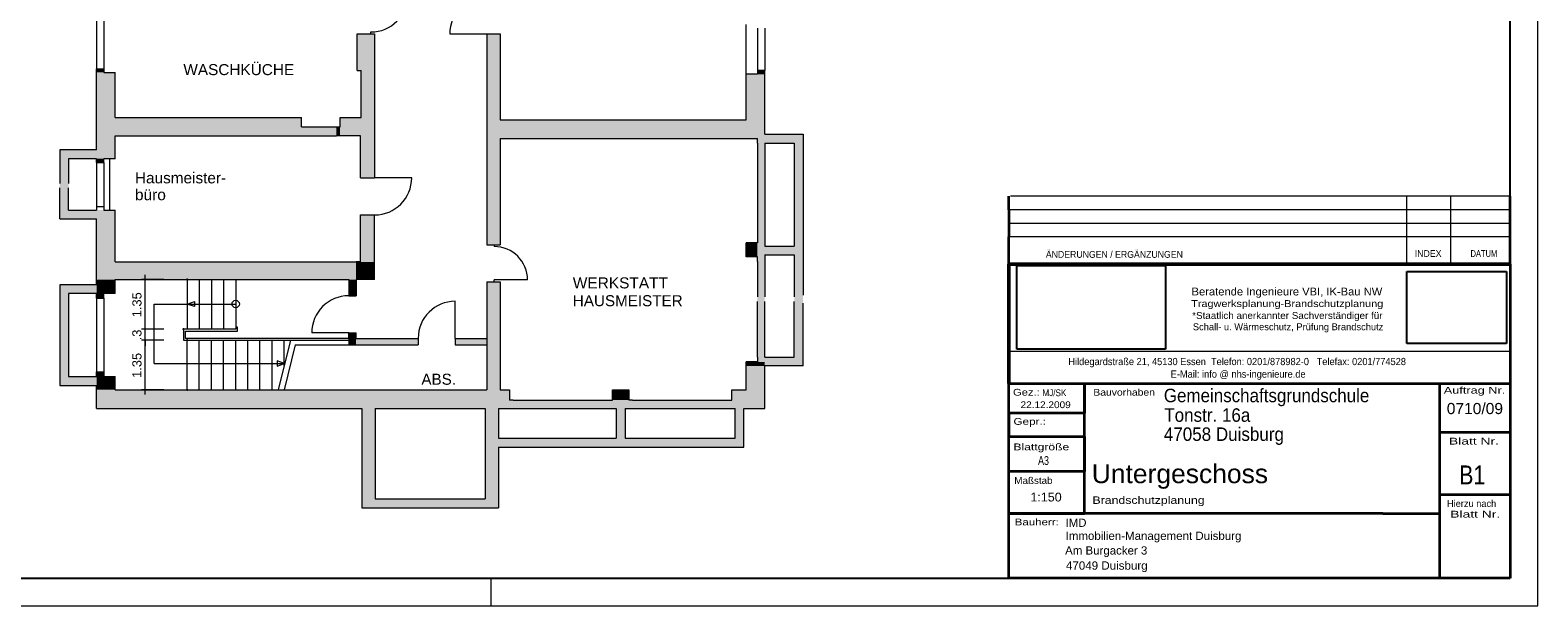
# Model space of a CAD drawing. Header units: millimetres. Extents: x 0 to 61.6, y 0 to 43.2.
# Tile 2 of 3: x 20.6 to 61.6, y 0 to 15.7. Entities that reach past the tile are written whole.
import ezdxf
from ezdxf.enums import TextEntityAlignment as Align

# ---------------------------------------------------------------- set-up
doc = ezdxf.new("R2010")
doc.units = ezdxf.units.MM
doc.linetypes.add('DURCHG', pattern=[0])
for name, color, linetype in [('BEMASSUNG', 7, 'Continuous'), ('BESCHRIFTUNG', 7, 'Continuous'), ('FASSADE', 7, 'Continuous'), ('FENSTER', 7, 'Continuous'), ('GELAENDER', 7, 'Continuous'), ('GEOMETRIE', 7, 'Continuous'), ('PLANSYMBOL', 7, 'Continuous'), ('SANITAER', 7, 'Continuous'), ('SCHRAFF', 7, 'Continuous'), ('SCHRAFFUR', 7, 'Continuous'), ('TEXTE', 7, 'Continuous'), ('TRAGWAND', 7, 'Continuous'), ('TREPPE', 7, 'Continuous'), ('TUER', 7, 'Continuous')]:
    doc.layers.add(name, color=color, linetype=linetype)
doc.styles.add('Arial', font='ARIAL.TTF')
picture_1 = doc.add_image_def('image1.gif', size_in_pixel=(962, 697))
picture_2 = doc.add_image_def('image2.jpg', size_in_pixel=(1181, 662))

# ---------------------------------------------------------------- blocks, each defined once
blk = doc.blocks.new('DIM1')
at = {"layer": 'BEMASSUNG', "color": 7, "linetype": 'DURCHG', "lineweight": 9, "ltscale": 1.5}
for p, q in [((24.228, 7.232), (23.628, 7.232)), ((23.728, 5.757), (23.728, 7.357)), ((24.228, 5.882), (23.628, 5.882))]:
    blk.add_line(p, q, dxfattribs=at)
at = {"layer": 'GEOMETRIE', "color": 7}
for p in [(24.869, 7.232), (24.869, 5.882)]:
    blk.add_point(p, dxfattribs=at)
at = {"layer": 'BEMASSUNG', "color": 7, "style": 'Arial', "width": 1.002291}
blk.add_text('1.35', height=0.2505, rotation=90, dxfattribs=at).set_placement((23.624, 6.205), (23.624, 6.887), align=Align.FIT)
blk = doc.blocks.new('DIM2')
at = {"layer": 'BEMASSUNG', "color": 7, "linetype": 'DURCHG', "lineweight": 9, "ltscale": 1.5}
for p, q in [((24.228, 7.532), (23.628, 7.532)), ((23.728, 7.532), (23.728, 7.682)), ((23.728, 7.232), (23.728, 7.532)), ((24.228, 7.232), (23.628, 7.232)), ((23.728, 7.232), (23.728, 7.082))]:
    blk.add_line(p, q, dxfattribs=at)
at = {"layer": 'GEOMETRIE', "color": 7}
for p in [(24.769, 7.532), (24.869, 7.232)]:
    blk.add_point(p, dxfattribs=at)
at = {"layer": 'BEMASSUNG', "color": 7, "style": 'Arial', "width": 1.002291}
blk.add_text('.3', height=0.2505, rotation=90, dxfattribs=at).set_placement((23.624, 7.228), (23.624, 7.521), align=Align.FIT)
blk = doc.blocks.new('DIM3')
at = {"layer": 'BEMASSUNG', "color": 7, "linetype": 'DURCHG', "lineweight": 9, "ltscale": 1.5}
for p, q in [((24.228, 8.882), (23.628, 8.882)), ((23.728, 7.407), (23.728, 9.007)), ((24.228, 7.532), (23.628, 7.532))]:
    blk.add_line(p, q, dxfattribs=at)
at = {"layer": 'GEOMETRIE', "color": 7}
for p in [(24.869, 8.882), (24.769, 7.532)]:
    blk.add_point(p, dxfattribs=at)
at = {"layer": 'BEMASSUNG', "color": 7, "style": 'Arial', "width": 1.002291}
blk.add_text('1.35', height=0.2505, rotation=90, dxfattribs=at).set_placement((23.624, 7.855), (23.624, 8.537), align=Align.FIT)

msp = doc.modelspace()

# ---------------------------------------------------------------- hatches: boundary and pattern name
at = {"layer": 'SCHRAFF'}
for points in [[(29.497, 14.572), (29.607, 14.572), (29.607, 15.572), (29.497, 15.572)], [(29.592, 11.652), (29.972, 11.652), (29.972, 15.572), (29.592, 15.572)], [(33.027, 13.227), (33.392, 13.227), (33.392, 15.572), (33.027, 15.572)], [(22.399, 14.522), (22.599, 14.522), (22.599, 14.622), (22.399, 14.622)], [(22.399, 12.172), (22.909, 12.172), (22.909, 14.522), (22.399, 14.522)], [(40.089, 13.227), (40.599, 13.227), (40.599, 14.472), (40.089, 14.472)], [(40.399, 14.472), (40.599, 14.472), (40.599, 14.572), (40.399, 14.572)], [(22.909, 13.042), (27.984, 13.042), (27.984, 13.292), (22.909, 13.292)], [(29.034, 12.792), (29.972, 12.792), (29.972, 13.292), (29.034, 13.292)], [(33.027, 9.832), (33.392, 9.832), (33.392, 13.227), (33.027, 13.227)], [(33.392, 12.727), (40.399, 12.727), (40.399, 13.227), (33.392, 13.227)], [(40.399, 12.597), (40.599, 12.597), (40.599, 13.227), (40.399, 13.227)], [(22.909, 12.792), (28.084, 12.792), (28.084, 13.042), (22.909, 13.042)], [(28.084, 12.792), (28.934, 12.792), (28.934, 13.042), (28.084, 13.042)], [(28.934, 12.792), (29.034, 12.792), (29.034, 13.042), (28.934, 13.042)], [(40.599, 12.597), (41.399, 12.597), (41.399, 12.837), (40.599, 12.837)], [(41.399, 6.772), (41.639, 6.772), (41.639, 12.837), (41.399, 12.837)], [(21.399, 12.172), (22.399, 12.172), (22.399, 12.412), (21.399, 12.412)], [(21.399, 10.772), (21.639, 10.772), (21.639, 12.412), (21.399, 12.412)], [(40.399, 6.772), (40.599, 6.772), (40.599, 12.597), (40.399, 12.597)], [(22.399, 12.072), (22.599, 12.072), (22.599, 12.172), (22.399, 12.172)], [(21.399, 10.532), (22.399, 10.532), (22.399, 10.772), (21.399, 10.772)], [(22.399, 9.362), (22.909, 9.362), (22.909, 10.772), (22.399, 10.772)], [(29.592, 9.362), (29.972, 9.362), (29.972, 10.642), (29.592, 10.642)], [(40.089, 9.502), (40.399, 9.502), (40.399, 9.882), (40.089, 9.882)], [(40.599, 9.552), (41.399, 9.552), (41.399, 9.792), (40.599, 9.792)], [(22.399, 8.882), (29.469, 8.882), (29.469, 9.362), (22.399, 9.362)], [(29.469, 8.882), (29.972, 8.882), (29.972, 9.362), (29.469, 9.362)], [(21.399, 8.502), (22.399, 8.502), (22.399, 8.742), (21.399, 8.742)], [(22.399, 8.502), (22.909, 8.502), (22.909, 8.882), (22.399, 8.882)], [(29.269, 8.442), (29.469, 8.442), (29.469, 8.882), (29.269, 8.882)], [(33.027, 5.882), (33.392, 5.882), (33.392, 8.822), (33.027, 8.822)], [(21.399, 6.002), (21.639, 6.002), (21.639, 8.502), (21.399, 8.502)], [(22.399, 8.372), (22.599, 8.372), (22.599, 8.502), (22.399, 8.502)], [(29.269, 7.107), (29.469, 7.107), (29.469, 7.432), (29.269, 7.432)], [(29.469, 7.107), (31.159, 7.107), (31.159, 7.282), (29.469, 7.282)], [(32.169, 7.107), (33.027, 7.107), (33.027, 7.282), (32.169, 7.282)], [(40.089, 6.532), (40.599, 6.532), (40.599, 6.642), (40.089, 6.642)], [(40.399, 6.532), (41.639, 6.532), (41.639, 6.772), (40.399, 6.772)], [(21.399, 6.002), (22.399, 6.002), (22.399, 6.242), (21.399, 6.242)], [(22.399, 6.242), (22.599, 6.242), (22.599, 6.372), (22.399, 6.372)], [(22.399, 5.882), (22.909, 5.882), (22.909, 6.242), (22.399, 6.242)], [(40.089, 5.882), (40.599, 5.882), (40.599, 6.532), (40.089, 6.532)], [(40.089, 5.882), (40.599, 5.882), (40.599, 6.532), (40.089, 6.532)], [(22.399, 5.372), (29.489, 5.372), (29.489, 5.882), (22.399, 5.882)], [(29.489, 5.372), (33.649, 5.372), (33.649, 5.882), (29.489, 5.882)], [(36.449, 5.602), (36.899, 5.602), (36.899, 5.882), (36.449, 5.882)], [(39.699, 5.602), (40.599, 5.602), (40.599, 5.882), (39.699, 5.882)], [(29.62, 2.912), (29.985, 2.912), (29.985, 5.372), (29.62, 5.372)], [(32.985, 2.672), (33.35, 2.672), (33.35, 5.372), (32.985, 5.372)], [(33.649, 5.372), (39.699, 5.372), (39.699, 5.602), (33.649, 5.602)], [(33.749, 5.372), (36.349, 5.372), (36.349, 5.602), (33.749, 5.602)], [(36.554, 4.562), (36.794, 4.562), (36.794, 5.372), (36.554, 5.372)], [(36.999, 5.372), (39.599, 5.372), (39.599, 5.602), (36.999, 5.602)], [(39.599, 5.372), (40.599, 5.372), (40.599, 5.602), (39.599, 5.602)], [(39.789, 4.562), (40.029, 4.562), (40.029, 5.372), (39.789, 5.372)], [(33.35, 4.322), (40.029, 4.322), (40.029, 4.562), (33.35, 4.562)], [(29.62, 2.672), (32.985, 2.672), (32.985, 2.912), (29.62, 2.912)]]:
    msp.add_hatch(color=254, dxfattribs=at).paths.add_polyline_path(points)

# ---------------------------------------------------------------- linework, layer by layer
at = {"layer": 'FASSADE', "color": 7, "linetype": 'DURCHG', "lineweight": 9, "ltscale": 1.5}
msp.add_line((40.089, 14.472), (40.089, 15.822), dxfattribs=at)
at = {"layer": 'FENSTER', "color": 7, "linetype": 'DURCHG', "lineweight": 9, "ltscale": 1.5}
for p, q in [((22.399, 17.172), (22.399, 14.622)), ((22.599, 17.172), (22.599, 14.622)), ((40.399, 15.722), (40.399, 14.572)), ((40.599, 15.722), (40.599, 14.572)), ((28.084, 13.042), (28.934, 13.042)), ((28.084, 12.792), (28.934, 12.792)), ((40.399, 12.597), (40.399, 10.012)), ((40.599, 12.597), (40.599, 10.012)), ((22.399, 12.072), (22.399, 10.872)), ((22.599, 12.072), (22.599, 10.872)), ((22.749, 12.172), (22.749, 10.772)), ((40.399, 9.372), (40.399, 8.409)), ((40.599, 9.372), (40.599, 8.409)), ((22.399, 8.372), (22.399, 6.372)), ((22.599, 8.372), (22.599, 6.372)), ((40.399, 6.772), (40.399, 8.286)), ((40.599, 6.772), (40.599, 8.286)), ((33.749, 5.602), (36.349, 5.602)), ((33.749, 5.372), (36.349, 5.372)), ((36.999, 5.602), (39.599, 5.602)), ((36.999, 5.372), (39.599, 5.372))]:
    msp.add_line(p, q, dxfattribs=at)
at = {"layer": 'GELAENDER', "color": 7, "linetype": 'DURCHG', "lineweight": 15, "ltscale": 1.5}
for p, q in [((26.189, 7.532), (24.769, 7.532)), ((24.769, 7.532), (24.769, 7.232)), ((24.819, 7.282), (24.819, 7.482)), ((24.819, 7.482), (26.239, 7.482)), ((26.239, 7.582), (26.189, 7.582)), ((26.189, 7.582), (26.189, 7.532)), ((26.239, 7.482), (26.239, 7.582)), ((24.769, 7.232), (29.269, 7.232)), ((29.269, 7.282), (24.819, 7.282))]:
    msp.add_line(p, q, dxfattribs=at)
at = {"layer": 'GEOMETRIE', "color": 7, "linetype": 'DURCHG', "lineweight": 9, "ltscale": 1.5}
for p, q in [((61.65, 0), (61.65, 43.2)), ((60.9, 11.15), (47.29, 11.15)), ((58.079, 9.304), (58.079, 11.15)), ((59.278, 9.304), (59.278, 11.15)), ((60.9, 10.781), (47.24, 10.781)), ((60.9, 10.411), (47.24, 10.411)), ((60.9, 10.042), (47.24, 10.042)), ((29.269, 9.362), (29.469, 9.362)), ((22.909, 8.882), (29.269, 8.882)), ((29.972, 8.882), (29.469, 8.882)), ((29.269, 8.442), (29.269, 8.442)), ((29.269, 8.442), (29.469, 8.442)), ((29.269, 7.432), (28.259, 7.432)), ((29.269, 7.432), (29.469, 7.432)), ((27.678, 7.232), (27.348, 5.882)), ((27.809, 7.107), (27.509, 5.882)), ((27.809, 7.107), (29.269, 7.107)), ((47.24, 6.932), (60.9, 6.932)), ((33.15, 0), (33.15, 0.75)), ((0, 0), (61.65, 0))]:
    msp.add_line(p, q, dxfattribs=at)
at = {"layer": 'GEOMETRIE', "color": 7, "linetype": 'DURCHG', "lineweight": 25, "ltscale": 1.5}
for p, q in [((60.9, 0.75), (60.9, 42.45)), ((3, 0.75), (60.9, 0.75))]:
    msp.add_line(p, q, dxfattribs=at)
at = {"layer": 'GEOMETRIE', "color": 7, "linetype": 'DURCHG', "lineweight": 35, "ltscale": 1.5}
for p, q in [((47.24, 10.781), (47.24, 11.15)), ((60.9, 11.15), (60.9, 11.15)), ((60.9, 10.781), (60.9, 11.15)), ((47.24, 10.781), (47.24, 10.411)), ((60.9, 10.411), (60.9, 10.781)), ((47.24, 10.411), (47.24, 10.042)), ((60.9, 10.042), (60.9, 10.411)), ((47.24, 9.304), (47.24, 10.042)), ((60.9, 9.304), (60.9, 10.042)), ((47.24, 0.75), (47.24, 9.304)), ((58.079, 9.304), (47.24, 9.304)), ((58.079, 9.304), (59.278, 9.304)), ((59.278, 9.304), (59.683, 9.304)), ((59.683, 9.304), (60.9, 9.304)), ((60.9, 9.304), (60.9, 0.75)), ((47.24, 6.054), (60.9, 6.054)), ((49.307, 2.51), (49.307, 6.054)), ((49.307, 6.054), (49.307, 5.242)), ((58.975, 6.054), (58.975, 0.75)), ((49.307, 5.242), (47.24, 5.242)), ((47.24, 5.242), (47.24, 4.614)), ((47.24, 4.614), (49.307, 4.614)), ((49.307, 4.614), (49.307, 3.654)), ((58.975, 4.725), (60.9, 4.725)), ((60.423, 4.725), (60.423, 4.725)), ((49.307, 3.654), (47.24, 3.654)), ((58.975, 3.027), (60.9, 3.027)), ((57.43, 2.51), (47.24, 2.51)), ((47.24, 2.51), (47.24, 2.51)), ((47.24, 2.51), (49.307, 2.51)), ((57.43, 2.51), (58.975, 2.51)), ((60.9, 0.75), (47.24, 0.75))]:
    msp.add_line(p, q, dxfattribs=at)
at = {"layer": 'GEOMETRIE', "color": 7, "linetype": 'DURCHG', "lineweight": 50, "ltscale": 1.5}
for p, q in [((60.9, 9.304), (47.24, 9.304)), ((47.24, 9.304), (47.24, 6.054)), ((47.24, 9.304), (59.753, 9.304)), ((59.683, 9.304), (59.683, 9.304))]:
    msp.add_line(p, q, dxfattribs=at)
at = {"layer": 'GEOMETRIE', "color": 7, "linetype": 'DURCHG', "lineweight": 9, "ltscale": 1.5}
msp.add_arc((29.269, 7.432), 1.01, 90, 180, dxfattribs=at)
at = {"layer": 'PLANSYMBOL', "color": 7, "linetype": 'DURCHG', "lineweight": 9, "ltscale": 1.5}
for p, q in [((23.969, 6.597), (23.969, 8.217)), ((23.969, 8.217), (24.869, 8.217)), ((24.869, 8.217), (25.065, 8.287)), ((25.065, 8.147), (24.869, 8.217)), ((24.869, 8.217), (26.189, 8.217)), ((25.065, 8.287), (25.065, 8.217)), ((25.065, 8.217), (25.065, 8.147)), ((23.969, 6.597), (27.522, 6.597)), ((27.518, 6.597), (27.323, 6.667)), ((27.323, 6.667), (27.323, 6.597)), ((27.323, 6.597), (27.323, 6.527)), ((27.323, 6.527), (27.518, 6.597))]:
    msp.add_line(p, q, dxfattribs=at)
msp.add_circle((26.189, 8.217), 0.1, dxfattribs=at)
at = {"layer": 'TRAGWAND', "color": 7, "linetype": 'DURCHG', "lineweight": 9, "ltscale": 1.5}
for p, q in [((29.497, 14.572), (29.497, 15.572)), ((29.497, 15.572), (29.972, 15.572)), ((29.972, 15.572), (29.972, 11.652)), ((33.027, 15.572), (33.392, 15.572)), ((33.027, 15.572), (33.027, 9.832)), ((33.392, 15.572), (33.392, 13.227)), ((22.399, 14.622), (22.599, 14.622)), ((22.399, 12.412), (22.399, 14.622)), ((22.599, 14.622), (22.599, 14.522)), ((22.599, 14.522), (22.909, 14.522)), ((22.909, 13.292), (22.909, 14.522)), ((29.497, 14.572), (29.607, 14.572)), ((29.607, 13.292), (29.607, 14.572)), ((40.089, 13.227), (40.089, 14.472)), ((40.399, 14.472), (40.089, 14.472)), ((40.599, 14.572), (40.399, 14.572)), ((40.399, 14.572), (40.399, 14.472)), ((40.599, 12.837), (40.599, 14.572)), ((22.909, 13.292), (27.984, 13.292)), ((27.984, 13.042), (27.984, 13.292)), ((29.034, 13.042), (29.034, 13.292)), ((29.034, 13.292), (29.607, 13.292)), ((33.392, 13.227), (40.089, 13.227)), ((22.909, 12.792), (28.084, 12.792)), ((22.909, 12.172), (22.909, 12.792)), ((27.984, 13.042), (28.084, 13.042)), ((28.934, 13.042), (29.034, 13.042)), ((29.592, 12.792), (28.934, 12.792)), ((29.592, 11.652), (29.592, 12.792)), ((40.599, 12.837), (41.639, 12.837)), ((41.639, 12.837), (41.639, 8.456)), ((22.399, 12.412), (21.399, 12.412)), ((21.399, 12.412), (21.399, 11.5)), ((33.392, 12.727), (40.399, 12.727)), ((33.392, 12.727), (33.392, 9.832)), ((40.399, 12.597), (40.399, 12.727)), ((40.599, 12.597), (41.399, 12.597)), ((41.399, 12.597), (41.399, 9.792)), ((22.399, 12.172), (21.639, 12.172)), ((21.639, 12.172), (21.639, 11.5)), ((22.399, 12.072), (22.399, 12.172)), ((22.399, 12.072), (22.599, 12.072)), ((22.909, 12.172), (22.599, 12.172)), ((22.599, 12.072), (22.599, 12.172)), ((29.592, 11.652), (29.972, 11.652)), ((21.399, 10.532), (21.399, 11.377)), ((21.639, 10.772), (21.639, 11.377)), ((21.639, 10.772), (22.399, 10.772)), ((22.399, 10.872), (22.599, 10.872)), ((22.399, 10.872), (22.399, 10.772)), ((22.599, 10.872), (22.599, 10.772)), ((22.599, 10.772), (22.909, 10.772)), ((22.909, 9.362), (22.909, 10.772)), ((21.399, 10.532), (22.399, 10.532)), ((22.399, 8.742), (22.399, 10.532)), ((29.592, 9.362), (29.592, 10.642)), ((29.592, 10.642), (29.972, 10.642)), ((29.972, 8.882), (29.972, 10.642)), ((40.089, 9.502), (40.089, 9.882)), ((40.399, 9.882), (40.089, 9.882)), ((40.399, 10.012), (40.399, 9.882)), ((40.599, 10.012), (40.599, 9.792)), ((33.027, 9.832), (33.392, 9.832)), ((40.399, 9.502), (40.089, 9.502)), ((40.399, 9.372), (40.399, 9.502)), ((40.599, 9.792), (41.399, 9.792)), ((40.599, 9.552), (41.399, 9.552)), ((40.599, 9.552), (40.599, 9.372)), ((41.399, 9.552), (41.399, 8.409)), ((22.909, 9.362), (29.269, 9.362)), ((29.592, 9.362), (29.469, 9.362)), ((22.399, 8.742), (21.399, 8.742)), ((21.399, 8.742), (21.399, 6.002)), ((22.909, 8.502), (22.909, 8.882)), ((33.027, 8.822), (33.392, 8.822)), ((33.027, 8.822), (33.027, 5.882)), ((33.392, 8.822), (33.392, 5.882)), ((22.399, 8.502), (21.639, 8.502)), ((21.639, 8.502), (21.639, 6.242)), ((22.399, 8.372), (22.399, 8.502)), ((22.399, 8.372), (22.599, 8.372)), ((22.909, 8.502), (22.599, 8.502)), ((22.599, 8.372), (22.599, 8.502)), ((41.399, 6.772), (41.399, 8.286)), ((41.639, 6.532), (41.639, 8.24)), ((29.269, 7.282), (29.269, 7.107)), ((29.269, 7.107), (31.159, 7.107)), ((29.469, 7.282), (31.159, 7.282)), ((31.159, 7.282), (31.159, 7.107)), ((32.169, 7.282), (32.169, 7.107)), ((32.169, 7.282), (33.027, 7.282)), ((32.169, 7.107), (33.027, 7.107)), ((40.399, 6.642), (40.089, 6.642)), ((40.089, 5.882), (40.089, 6.642)), ((40.399, 6.772), (40.399, 6.642)), ((40.599, 6.772), (41.399, 6.772)), ((21.639, 6.242), (22.399, 6.242)), ((22.399, 6.372), (22.599, 6.372)), ((22.399, 6.242), (22.399, 6.372)), ((22.599, 6.372), (22.599, 6.242)), ((22.599, 6.242), (22.909, 6.242)), ((22.909, 5.882), (22.909, 6.242)), ((40.599, 5.372), (40.599, 6.532)), ((41.639, 6.532), (40.599, 6.532)), ((21.399, 6.002), (22.399, 6.002)), ((22.399, 5.372), (22.399, 6.002)), ((22.909, 5.882), (33.027, 5.882)), ((33.392, 5.882), (33.649, 5.882)), ((33.649, 5.882), (33.649, 5.602)), ((36.449, 5.602), (36.449, 5.882)), ((36.449, 5.882), (36.899, 5.882)), ((36.899, 5.882), (36.899, 5.602)), ((39.699, 5.602), (39.699, 5.882)), ((39.699, 5.882), (40.089, 5.882)), ((22.399, 5.372), (29.62, 5.372)), ((29.62, 5.372), (29.62, 2.672)), ((29.985, 5.372), (32.985, 5.372)), ((29.985, 5.372), (29.985, 2.912)), ((32.985, 5.372), (32.985, 2.912)), ((33.35, 5.372), (33.749, 5.372)), ((33.35, 5.372), (33.35, 4.562)), ((33.749, 5.602), (33.649, 5.602)), ((36.349, 5.602), (36.449, 5.602)), ((36.349, 5.372), (36.554, 5.372)), ((36.554, 5.372), (36.554, 4.562)), ((36.794, 5.372), (36.794, 4.562)), ((36.794, 5.372), (36.999, 5.372)), ((36.999, 5.602), (36.899, 5.602)), ((39.599, 5.602), (39.699, 5.602)), ((39.599, 5.372), (39.789, 5.372)), ((39.789, 4.562), (39.789, 5.372)), ((40.029, 4.322), (40.029, 5.372)), ((40.029, 5.372), (40.599, 5.372)), ((33.35, 4.562), (36.554, 4.562)), ((36.794, 4.562), (39.789, 4.562)), ((33.35, 4.322), (40.029, 4.322)), ((33.35, 4.322), (33.35, 2.672)), ((29.985, 2.912), (32.985, 2.912)), ((29.62, 2.672), (33.35, 2.672))]:
    msp.add_line(p, q, dxfattribs=at)
at = {"layer": 'TREPPE', "color": 7, "linetype": 'DURCHG', "lineweight": 9, "ltscale": 1.5}
for p, q in [((24.869, 8.882), (24.869, 7.532)), ((25.199, 8.882), (25.199, 7.532)), ((25.529, 8.882), (25.529, 7.532)), ((25.859, 8.882), (25.859, 7.532)), ((26.189, 8.882), (26.189, 7.582)), ((24.869, 5.882), (24.869, 7.232)), ((25.199, 5.882), (25.199, 7.232)), ((25.529, 5.882), (25.529, 7.232)), ((25.859, 5.882), (25.859, 7.232)), ((26.189, 5.882), (26.189, 7.232)), ((26.519, 5.882), (26.519, 7.232)), ((26.849, 5.882), (26.849, 7.232)), ((27.179, 5.882), (27.179, 7.232)), ((27.509, 6.543), (27.509, 7.232))]:
    msp.add_line(p, q, dxfattribs=at)
at = {"layer": 'TUER', "color": 7, "linetype": 'DURCHG', "lineweight": 15, "ltscale": 1.5}
for p, q in [((29.872, 15.572), (29.872, 15.622)), ((32.017, 15.572), (33.027, 15.572)), ((30.982, 11.652), (29.972, 11.652)), ((33.227, 9.832), (33.227, 9.782)), ((29.269, 8.882), (29.269, 8.442)), ((29.469, 8.882), (29.469, 8.442)), ((34.137, 8.872), (33.227, 8.872)), ((33.227, 8.822), (33.227, 8.872)), ((32.169, 7.282), (32.169, 8.292)), ((29.269, 7.282), (29.269, 7.432)), ((29.469, 7.282), (29.469, 7.432))]:
    msp.add_line(p, q, dxfattribs=at)
for centre, radius, start, end in [((29.872, 16.622), 1, 270, 360), ((33.027, 15.572), 1.01, 90, 180), ((29.972, 11.652), 1.01, 270, 0), ((33.227, 8.872), 0.91, 0, 90), ((32.169, 7.282), 1.01, 90, 180)]:
    msp.add_arc(centre, radius, start, end, dxfattribs=at)

# ---------------------------------------------------------------- block references
for name in ['DIM3', 'DIM2', 'DIM1']:
    msp.add_blockref(name, (0, 0))

# ---------------------------------------------------------------- texts
at = {"layer": 'BESCHRIFTUNG', "color": 7, "style": 'Arial'}
for s, width, p, p2 in [('WASCHKÜCHE', 0.997377, (24.765, 14.448), (27.781, 14.448)), ('Hausmeister-', 0.997443, (23.446, 11.501), (25.929, 11.501)), ('büro', 1.004495, (23.446, 11.043), (24.288, 11.043)), ('WERKSTATT', 1.003472, (35.37, 8.642), (37.962, 8.642)), ('HAUSMEISTER', 0.989013, (35.37, 8.157), (38.362, 8.157)), ('ABS.', 0.986762, (31.247, 6.019), (32.189, 6.019))]:
    msp.add_text(s, height=0.3, dxfattribs=dict(at, width=width)).set_placement(p, p2, align=Align.FIT)
at = {"layer": 'Defpoints', "color": 7, "style": 'Arial'}
for s, width, p, p2 in [('Immobilien-Management Duisburg', 0.997458, (48.79, 1.794), (53.577, 1.794)), ('47049 Duisburg', 1.003642, (48.799, 0.985), (51.024, 0.985))]:
    msp.add_text(s, height=0.225, dxfattribs=dict(at, width=width)).set_placement(p, p2, align=Align.FIT)
at = {"layer": 'FASSADE', "color": 7, "style": 'Arial', "width": 0.987799}
msp.add_text('IMD', height=0.225, dxfattribs=at).set_placement((48.79, 2.15), (49.358, 2.15), align=Align.FIT)
at = {"layer": 'SANITAER', "color": 7, "style": 'Arial', "width": 0.993749}
msp.add_text('Am Burgacker 3', height=0.225, dxfattribs=at).set_placement((48.777, 1.396), (51.015, 1.396), align=Align.FIT)
at = {"layer": 'SCHRAFFUR', "color": 7, "style": 'Arial'}
for s, width, p, p2 in [('Tonstr. 16a', 0.902975, (51.477, 5.01), (53.82, 5.01)), ('47058 Duisburg', 0.903278, (51.465, 4.49), (54.736, 4.49))]:
    msp.add_text(s, height=0.3675, dxfattribs=dict(at, width=width)).set_placement(p, p2, align=Align.FIT)
at = {"layer": 'TEXTE', "color": 7}
for s, height, width, p, p2 in [('ÄNDERUNGEN / ERGÄNZUNGEN', 0.1845, 0.842857, (48.252, 9.475), (51.984, 9.475)), ('INDEX', 0.1845, 0.844838, (58.298, 9.499), (59.026, 9.499)), ('DATUM', 0.1845, 0.788571, (59.817, 9.499), (60.544, 9.499)), ('Gez.:', 0.1845, 1.07552, (47.357, 5.722), (48.085, 5.722)), ('MJ/SK', 0.1845, 0.709714, (48.157, 5.708), (48.812, 5.708)), ('Bauvorhaben', 0.1845, 0.825974, (49.545, 5.722), (51.222, 5.722)), ('Auftrag Nr.', 0.1845, 0.879291, (59.087, 5.777), (60.763, 5.777)), ('22.12.2009', 0.1845, 0.925599, (47.563, 5.382), (48.93, 5.382)), ('Gepr.:', 0.1845, 1.028718, (47.369, 4.928), (48.255, 4.928)), ('Blatt Nr.', 0.1845, 0.941073, (59.23, 4.391), (60.59, 4.391)), ('Blattgröße', 0.1845, 0.866165, (47.369, 4.235), (48.888, 4.235)), ('A3', 0.24, 0.617143, (48.04, 3.836), (48.336, 3.836)), ('B1', 0.516, 0.822693, (59.509, 3.306), (60.217, 3.306)), ('Maßstab', 0.1845, 0.808163, (47.392, 3.319), (48.435, 3.319)), ('1:150', 0.24, 1.013588, (47.831, 2.841), (48.683, 2.841)), ('Brandschutzplanung', 0.2025, 0.862041, (49.521, 2.776), (52.576, 2.776)), ('Hierzu nach', 0.1845, 0.703433, (59.176, 2.693), (60.517, 2.693)), ('Blatt Nr.', 0.1845, 0.941073, (59.265, 2.403), (60.625, 2.403)), ('Bauherr:', 0.1845, 0.888352, (47.403, 2.19), (48.605, 2.19))]:
    msp.add_text(s, height=height, dxfattribs=dict(at, width=width)).set_placement(p, p2, align=Align.FIT)
at = {"layer": 'TEXTE', "color": 7, "style": 'Arial'}
for s, height, width, p, p2 in [('Beratende Ingenieure VBI, IK-Bau NW', 0.213, 1.023872, (52.219, 8.45), (57.414, 8.45)), ('Tragwerksplanung-Brandschutzplanung', 0.1875, 1.130678, (52.21, 8.134), (57.44, 8.134)), ('*Staatlich anerkannter Sachverständiger für', 0.1875, 1.02406, (52.237, 7.81), (57.421, 7.81)), ('Schall- u. Wärmeschutz, Prüfung Brandschutz', 0.1875, 0.969243, (52.255, 7.503), (57.443, 7.503)), ('Hildegardstraße 21, 45130 Essen  Telefon: 0201/878982-0   Telefax: 0201/774528', 0.1965, 0.916405, (48.865, 6.553), (58.058, 6.553)), ('E-Mail: info @ nhs-ingenieure.de', 0.1965, 0.919044, (51.651, 6.211), (55.325, 6.211)), ('Gemeinschaftsgrundschule', 0.3675, 0.900248, (51.465, 5.543), (57.06, 5.543)), ('0710/09', 0.303, 1.002291, (59.17, 5.22), (60.702, 5.22)), ('Untergeschoss', 0.516, 0.99963, (49.501, 3.34), (54.303, 3.34))]:
    msp.add_text(s, height=height, dxfattribs=dict(at, width=width)).set_placement(p, p2, align=Align.FIT)

# ---------------------------------------------------------------- pictures from other files: only their frames are drawn
image = msp.add_image(picture_2, insert=(47.458, 6.991), size_in_units=(4.055, 2.273))
image = msp.add_image(picture_1, insert=(58.085, 7.142), size_in_units=(2.711, 1.964))

doc.saveas('drawing.dxf')
